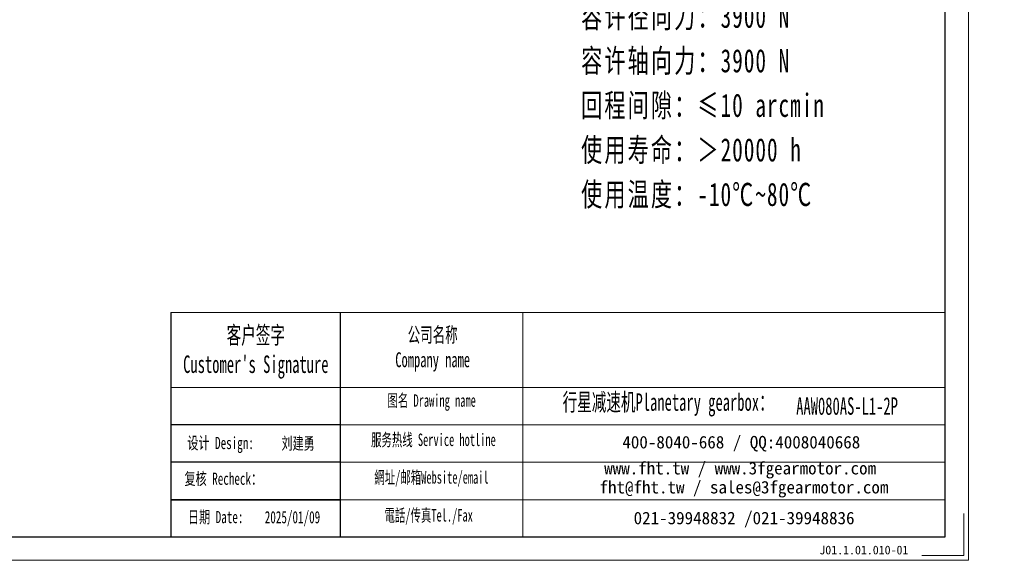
# Model space of a CAD drawing. Header units: millimetres. Extents: x -23 to 600, y -16 to 414.
# Tile 6 of 10: x 295 to 600, y -16 to 151. Entities that reach past the tile are written whole.
import ezdxf

# ---------------------------------------------------------------- set-up
doc = ezdxf.new("R2010")
doc.units = ezdxf.units.MM
doc.layers.add('6文字层', color=3, linetype='Continuous')
doc.layers.add('7标注层', color=4, linetype='Continuous')
for name, color, linetype, lineweight in [('SLD-0', 7, 'Continuous', 18), ('图框_外框线', 7, 'Continuous', 18), ('尺寸线层', 3, 'Continuous', 18), ('粗实线层', 7, 'Continuous', 35)]:
    doc.layers.add(name, color=color, linetype=linetype, lineweight=lineweight)
doc.styles.add('SLDTEXTSTYLE4', font='SimSun.ttf', dxfattribs={"width": 0.611111})
doc.styles.get("Standard").update_dxf_attribs({"font": 'SimSun.ttf'})
doc.styles.add('标准', font='txt', dxfattribs={"width": 0.667})
doc.styles.add('样式 1', font='SimSun.ttf')

msp = doc.modelspace()

# ---------------------------------------------------------------- linework, layer by layer
for p, q in [((393.86822, 60.65308), (393.86822, -8.93415)), ((393.86822, 25.82706), (341.37552, 25.82706)), ((393.86822, 14.21839), (341.37552, 14.21839))]:
    msp.add_line(p, q)
at = {"layer": '7标注层', "color": 0}
msp.add_line((341.37552, 60.65308), (341.37552, -8.92226), dxfattribs=at)
at = {"layer": '图框_外框线'}
for p, q in [((341.37552, 60.65308), (393.86822, 60.65308)), ((393.86822, 60.65308), (393.86822, -8.92226)), ((393.86822, 60.65308), (581.28224, 60.65308)), ((450.42557, 60.65308), (450.42557, -8.92226)), ((341.37552, 37.43574), (393.86822, 37.43574)), ((393.86822, 37.43574), (581.28224, 37.43574)), ((393.86822, 25.82706), (581.28224, 25.82706)), ((393.86822, 14.21839), (581.28224, 14.21839)), ((393.86822, 2.60972), (581.28224, 2.60972))]:
    msp.add_line(p, q, dxfattribs=at)
at = {"layer": '图框_外框线', "color": 3}
msp.add_lwpolyline([(-20.25231, -16.16966), (588.52964, -16.16966), (588.52964, 414.32615), (-20.25231, 414.32615)], close=True, dxfattribs=at)
at = {"layer": '图框_外框线', "color": 3, "lineweight": 25}
msp.add_lwpolyline([(15.98471, -8.92226), (581.28224, -8.92226), (581.28224, 407.07875), (15.98471, 407.07875)], close=True, dxfattribs=at)
at = {"layer": '图框_外框线', "color": 3}
msp.add_lwpolyline([(587.08016, -1.67485), (587.08016, -14.72018), (574.03484, -14.72018)], dxfattribs=at)
at = {"layer": '粗实线层'}
msp.add_line((393.86822, 2.60972), (341.37552, 2.60972), dxfattribs=at)

# ---------------------------------------------------------------- texts
at = {"layer": '6文字层', "insert": (542.31027, -11.62371), "char_height": 2.7030566, "width": 46.8217227, "attachment_point": 1, "style": '样式 1'}
msp.add_mtext('J01.1.01.010-01', dxfattribs=at)
at = {"layer": 'SLD-0', "color": 1, "attachment_point": 2}
for s, insert, char_height, width, style in [("{\\fSimSun|b1|i0|c134|p2;客户签字\\PCustomer's Signature}", (367.71235, 56.35778), 5.4173805, 67.3927715, 'SLDTEXTSTYLE4'), ('{\\fSimSun|b1|i0|c134|p2;公司名称\\PCompany name}', (422.5056, 56.0702), 4.643469, 60.1184248, 'SLDTEXTSTYLE4'), ('{\\fSimSun|b1|i0|c134|p2;图名 Drawing name}', (422.1882, 35.29584), 3.8695575, 49.486549, 'SLDTEXTSTYLE4'), ('{\\fSimSun|b1|i0|c134|p2;  \\H1.1667x;行星减速机Planetary gearbox\\fSimSun|b0|i0|c134|p2;：}', (493.52591, 35.59433), 4.643469, 73.0308085, 'SLDTEXTSTYLE4'), ('\\pt27.0869;AAW080AS-L1-2P', (550.89399, 34.36147), 5.4173805, 39.4248776, 'SLDTEXTSTYLE4'), ('{\\fNSimSun|b0|i0|c134|p49;设计 \\fNSimSun|b0|i0|c0|p49;Design\\fNSimSun|b0|i0|c134|p49;:}', (356.79587, 22.09512), 3.7842792, 36.3086711, '标准'), ('{\\fSimSun|b1|i0|c134|p2;刘建勇}', (380.81796, 21.97127), 3.7842792, 36.3086711, '标准'), ('{\\fSimSun|b1|i0|c134|p2;服务热线 Service hotline}', (422.73693, 23.1281), 3.8695575, 55.1327697, 'SLDTEXTSTYLE4'), ('{\\fNSimSun|b0|i0|c134|p49;复核 Recheck：}', (357.63532, 11.01548), 3.7842792, 36.3086711, '标准'), ('{\\fSimSun|b1|i0|c134|p2;網址/邮箱Website/email}', (422.1344, 11.46973), 3.8695575, 57.3880239, 'SLDTEXTSTYLE4'), ('{\\fSimSun|b1|i0|c134|p2;電話/传真Tel./Fax}', (421.26745, -0.27954), 3.8695575, 58.0782336, 'SLDTEXTSTYLE4'), ('{\\fNSimSun|b0|i0|c134|p49;日期 Date:}', (355.26407, -0.86224), 3.7842792, 36.3086711, '标准'), ('{\\fNSimSun|b0|i0|c134|p49;2025/01/09}', (379.0669, -0.91193), 3.7842792, 36.3086711, '标准')]:
    msp.add_mtext(s, dxfattribs=dict(at, insert=insert, char_height=char_height, width=width, style=style))
at = {"layer": 'SLD-0', "color": 1, "char_height": 3.8695575, "attachment_point": 2}
for s, insert, width in [('{\\fSimSun|b1|i0|c134|p2;400-8040-668 / QQ:4008040668}', (518.12298, 22.38872), 112.6637494), ('{\\fSimSun|b1|i0|c134|p2;www.fht.tw / www.3fgearmotor.com }', (517.76619, 14.32895), 112.7905776), ('\\pt46.43469;{\\fSimSun|b1|i0|c134|p2;fht@fht.tw / sales@3fgearmotor.com }', (518.94548, 8.43664), 112.7905776), ('{\\fSimSun|b1|i0|c134|p2;021-39948832 /021-39948836 }', (518.98594, -1.12559), 86.1241383)]:
    msp.add_mtext(s, dxfattribs=dict(at, insert=insert, width=width))
at = {"layer": '尺寸线层', "insert": (468.48794, 225.15044), "char_height": 4.2, "width": 107.2555159, "attachment_point": 1, "line_spacing_factor": 1.15057, "style": '标准'}
msp.add_mtext('{\\fNSimSun|b0|i0|c134|p49;\\H1.71429x;\\T1.1;性能参数：\\P减速比：1:6-20\\P额定输出力矩：49-78.5 N.m\\P最大加速力矩：2.5倍额定扭矩\\P额定输入转速：3000 rpm\\P容许径向力：3900 N\\P容许轴向力：3900 N\\P回程间隙：≤10 arcmin\\P使用寿命：＞20000 h\\P使用温度：-10℃~80℃}', dxfattribs=at)

doc.saveas('drawing.dxf')
